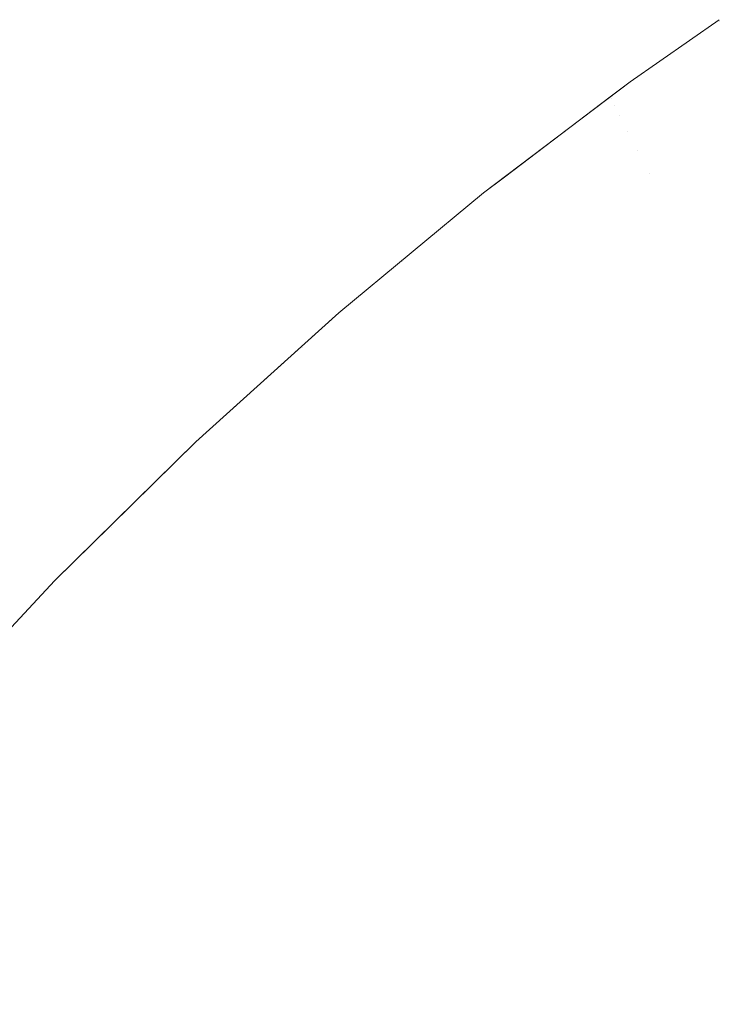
# Model space of a CAD drawing. Header units: centimetres. Extents: x -21.6 to 22.7, y 4.2 to 6.
# Tile 60 of 256: x -21.5581 to -21.5447, y 5.9682 to 5.987. Entities that reach past the tile are written whole.
import ezdxf

# ---------------------------------------------------------------- set-up
doc = ezdxf.new("R2010")
doc.units = ezdxf.units.CM
doc.header["$LTSCALE"] = 2.54
doc.layers.add('Lucido design-1', color=7, linetype='Continuous')

# ---------------------------------------------------------------- blocks, each defined once
blk = doc.blocks.new('Gruppo-3-1')
at = {"color": 7, "linetype": 'Continuous', "lineweight": 9}
for points, invisible_edges in [([(-21.546363, 5.985832, -2276.32217), (-21.546727, 5.98551, -2276.319046), (-21.544662, 5.98702, -2276.320608)], 11), ([(-21.546727, 5.98551, -2276.319046), (-21.544647, 5.986988, -2276.319046), (-21.544662, 5.98702, -2276.320608)], 11), ([(-21.544622, 5.986935, -2276.317485), (-21.544647, 5.986988, -2276.319046), (-21.546727, 5.98551, -2276.319046)], 11), ([(-21.544647, 5.986988, -2276.925294), (-21.546727, 5.98551, -2276.925294), (-21.546363, 5.985832, -2276.92217)], 11), ([(-21.544647, 5.986988, -2276.925294), (-21.544587, 5.986861, -2276.928414), (-21.546663, 5.985385, -2276.928414), (-21.546727, 5.98551, -2276.925294)], 15), ([(-21.546727, 5.98551, -2276.319046), (-21.546663, 5.985385, -2276.315926), (-21.544587, 5.986861, -2276.315926), (-21.544622, 5.986935, -2276.317485)], 15), ([(-21.544662, 5.98702, -2276.320608), (-21.544657, 5.987016, -2276.32217), (-21.546363, 5.985832, -2276.32217)], 9), ([(-21.544657, 5.987016, -2276.92217), (-21.546363, 5.985832, -2276.92217), (-21.546363, 5.985832, -2276.32217), (-21.544657, 5.987016, -2276.32217)], 10), ([(-21.546363, 5.985832, -2276.92217), (-21.544657, 5.987016, -2276.92217), (-21.544647, 5.986988, -2276.925294)], 10), ([(-21.544542, 5.986766, -2276.314369), (-21.544587, 5.986861, -2276.315926), (-21.546663, 5.985385, -2276.315926)], 11), ([(-21.546558, 5.985177, -2276.931524), (-21.546663, 5.985385, -2276.928414), (-21.544587, 5.986861, -2276.928414), (-21.544487, 5.98665, -2276.931524)], 15), ([(-21.546663, 5.985385, -2276.315926), (-21.546558, 5.985177, -2276.312816), (-21.544487, 5.98665, -2276.312816), (-21.544542, 5.986766, -2276.314369)], 15), ([(-21.544421, 5.986513, -2276.311265), (-21.544487, 5.98665, -2276.312816), (-21.546558, 5.985177, -2276.312816)], 11), ([(-21.544487, 5.98665, -2276.931524), (-21.544346, 5.986355, -2276.934621), (-21.546411, 5.984887, -2276.934621), (-21.546558, 5.985177, -2276.931524)], 15), ([(-21.546558, 5.985177, -2276.312816), (-21.546411, 5.984887, -2276.309719), (-21.544346, 5.986355, -2276.309719), (-21.544421, 5.986513, -2276.311265)], 15), ([(-21.544262, 5.986176, -2276.308177), (-21.544346, 5.986355, -2276.309719), (-21.546411, 5.984887, -2276.309719)], 11), ([(-21.546222, 5.984516, -2276.9377), (-21.546411, 5.984887, -2276.934621), (-21.544346, 5.986355, -2276.934621), (-21.544167, 5.985977, -2276.9377)], 15), ([(-21.546411, 5.984887, -2276.309719), (-21.546222, 5.984516, -2276.30664), (-21.544167, 5.985977, -2276.30664), (-21.544262, 5.986176, -2276.308177)], 15), ([(-21.546363, 5.985832, -2276.92217), (-21.549167, 5.983704, -2276.92217), (-21.549167, 5.983704, -2276.32217), (-21.54877, 5.984006, -2276.32217)], 10), ([(-21.548753, 5.983972, -2276.925294), (-21.549167, 5.983704, -2276.92217), (-21.546363, 5.985832, -2276.92217), (-21.546727, 5.98551, -2276.925294)], 13), ([(-21.54877, 5.984006, -2276.32217), (-21.546742, 5.985544, -2276.32217), (-21.546363, 5.985832, -2276.32217), (-21.546363, 5.985832, -2276.92217)], 12), ([(-21.546363, 5.985832, -2276.32217), (-21.546742, 5.985544, -2276.32217), (-21.546727, 5.98551, -2276.319046)], 10), ([(-21.544063, 5.985758, -2276.305108), (-21.544167, 5.985977, -2276.30664), (-21.546222, 5.984516, -2276.30664)], 11), ([(-21.544167, 5.985977, -2276.9377), (-21.543949, 5.985518, -2276.940757), (-21.545993, 5.984064, -2276.940757), (-21.546222, 5.984516, -2276.9377)], 15), ([(-21.546222, 5.984516, -2276.30664), (-21.545993, 5.984064, -2276.303583), (-21.543949, 5.985518, -2276.303583), (-21.544063, 5.985758, -2276.305108)], 15), ([(-21.548753, 5.983972, -2276.319046), (-21.546727, 5.98551, -2276.319046), (-21.546742, 5.985544, -2276.32217), (-21.54877, 5.984006, -2276.32217)], 11), ([(-21.548687, 5.983849, -2276.315926), (-21.546663, 5.985385, -2276.315926), (-21.546727, 5.98551, -2276.319046), (-21.548753, 5.983972, -2276.319046)], 15), ([(-21.546727, 5.98551, -2276.925294), (-21.546663, 5.985385, -2276.928414), (-21.548687, 5.983849, -2276.928414), (-21.548753, 5.983972, -2276.925294)], 15), ([(-21.543825, 5.985258, -2276.302065), (-21.543949, 5.985518, -2276.303583), (-21.545993, 5.984064, -2276.303583)], 11), ([(-21.545723, 5.983534, -2276.943786), (-21.545993, 5.984064, -2276.940757), (-21.543949, 5.985518, -2276.940757), (-21.543692, 5.984978, -2276.943786)], 15), ([(-21.548576, 5.983645, -2276.312816), (-21.546558, 5.985177, -2276.312816), (-21.546663, 5.985385, -2276.315926), (-21.548687, 5.983849, -2276.315926)], 15), ([(-21.548576, 5.983645, -2276.931524), (-21.548687, 5.983849, -2276.928414), (-21.546663, 5.985385, -2276.928414), (-21.546558, 5.985177, -2276.931524)], 15), ([(-21.545993, 5.984064, -2276.303583), (-21.545723, 5.983534, -2276.300554), (-21.543692, 5.984978, -2276.300554), (-21.543825, 5.985258, -2276.302065)], 15), ([(-21.548422, 5.983361, -2276.309719), (-21.546411, 5.984887, -2276.309719), (-21.546558, 5.985177, -2276.312816), (-21.548576, 5.983645, -2276.312816)], 15), ([(-21.546558, 5.985177, -2276.931524), (-21.546411, 5.984887, -2276.934621), (-21.548422, 5.983361, -2276.934621), (-21.548576, 5.983645, -2276.931524)], 15), ([(-21.548225, 5.982996, -2276.30664), (-21.546222, 5.984516, -2276.30664), (-21.546411, 5.984887, -2276.309719), (-21.548422, 5.983361, -2276.309719)], 15), ([(-21.548225, 5.982996, -2276.9377), (-21.548422, 5.983361, -2276.934621), (-21.546411, 5.984887, -2276.934621), (-21.546222, 5.984516, -2276.9377)], 15), ([(-21.543692, 5.984978, -2276.300554), (-21.545723, 5.983534, -2276.300554), (-21.545415, 5.982926, -2276.297555), (-21.543398, 5.984359, -2276.297555)], 15), ([(-21.543692, 5.984978, -2276.943786), (-21.543398, 5.984359, -2276.946785), (-21.545415, 5.982926, -2276.946785), (-21.545723, 5.983534, -2276.943786)], 15), ([(-21.547985, 5.982553, -2276.303583), (-21.545993, 5.984064, -2276.303583), (-21.546222, 5.984516, -2276.30664), (-21.548225, 5.982996, -2276.30664)], 15), ([(-21.546222, 5.984516, -2276.9377), (-21.545993, 5.984064, -2276.940757), (-21.547985, 5.982553, -2276.940757), (-21.548225, 5.982996, -2276.9377)], 15), ([(-21.543398, 5.984359, -2276.297555), (-21.545415, 5.982926, -2276.297555), (-21.545067, 5.982242, -2276.29459), (-21.543068, 5.983664, -2276.29459)], 15), ([(-21.545067, 5.982242, -2276.94975), (-21.545415, 5.982926, -2276.946785), (-21.543398, 5.984359, -2276.946785), (-21.543068, 5.983664, -2276.94975)], 15), ([(-21.548753, 5.983972, -2276.319046), (-21.550725, 5.982378, -2276.319046), (-21.550656, 5.982258, -2276.315926), (-21.548687, 5.983849, -2276.315926)], 15), ([(-21.550725, 5.982378, -2276.319046), (-21.548753, 5.983972, -2276.319046), (-21.549167, 5.983704, -2276.32217)], 11), ([(-21.549167, 5.983704, -2276.92217), (-21.548753, 5.983972, -2276.925294), (-21.550725, 5.982378, -2276.925294)], 11), ([(-21.548753, 5.983972, -2276.925294), (-21.548687, 5.983849, -2276.928414), (-21.550656, 5.982258, -2276.928414), (-21.550725, 5.982378, -2276.925294)], 15), ([(-21.548753, 5.983972, -2276.319046), (-21.54877, 5.984006, -2276.32217), (-21.549167, 5.983704, -2276.32217)], 9), ([(-21.547703, 5.982031, -2276.300554), (-21.545723, 5.983534, -2276.300554), (-21.545993, 5.984064, -2276.303583), (-21.547985, 5.982553, -2276.303583)], 15), ([(-21.547703, 5.982031, -2276.943786), (-21.547985, 5.982553, -2276.940757), (-21.545993, 5.984064, -2276.940757), (-21.545723, 5.983534, -2276.943786)], 15), ([(-21.548687, 5.983849, -2276.315926), (-21.550656, 5.982258, -2276.315926), (-21.55054, 5.982058, -2276.312816), (-21.548576, 5.983645, -2276.312816)], 15), ([(-21.55054, 5.982058, -2276.931524), (-21.550656, 5.982258, -2276.928414), (-21.548687, 5.983849, -2276.928414), (-21.548576, 5.983645, -2276.931524)], 15), ([(-21.549167, 5.983704, -2276.32217), (-21.551942, 5.981404, -2276.32217), (-21.550725, 5.982378, -2276.319046)], 10), ([(-21.551942, 5.981404, -2276.92217), (-21.551942, 5.981404, -2276.32217), (-21.549167, 5.983704, -2276.32217), (-21.549167, 5.983704, -2276.92217)], 5), ([(-21.550725, 5.982378, -2276.925294), (-21.551942, 5.981404, -2276.92217), (-21.549167, 5.983704, -2276.92217)], 9), ([(-21.548576, 5.983645, -2276.312816), (-21.55054, 5.982058, -2276.312816), (-21.55038, 5.981779, -2276.309719), (-21.548422, 5.983361, -2276.309719)], 15), ([(-21.548576, 5.983645, -2276.931524), (-21.548422, 5.983361, -2276.934621), (-21.55038, 5.981779, -2276.934621), (-21.55054, 5.982058, -2276.931524)], 15), ([(-21.543068, 5.983664, -2276.29459), (-21.545067, 5.982242, -2276.29459), (-21.544683, 5.981484, -2276.291665), (-21.542702, 5.982893, -2276.291665)], 15), ([(-21.543068, 5.983664, -2276.94975), (-21.542702, 5.982893, -2276.952675), (-21.544683, 5.981484, -2276.952675), (-21.545067, 5.982242, -2276.94975)], 15), ([(-21.548422, 5.983361, -2276.309719), (-21.55038, 5.981779, -2276.309719), (-21.550174, 5.981421, -2276.30664), (-21.548225, 5.982996, -2276.30664)], 15), ([(-21.550174, 5.981421, -2276.9377), (-21.55038, 5.981779, -2276.934621), (-21.548422, 5.983361, -2276.934621), (-21.548225, 5.982996, -2276.9377)], 15), ([(-21.54738, 5.981434, -2276.297555), (-21.545415, 5.982926, -2276.297555), (-21.545723, 5.983534, -2276.300554), (-21.547703, 5.982031, -2276.300554)], 15), ([(-21.545723, 5.983534, -2276.943786), (-21.545415, 5.982926, -2276.946785), (-21.54738, 5.981434, -2276.946785), (-21.547703, 5.982031, -2276.943786)], 15), ([(-21.548225, 5.982996, -2276.30664), (-21.550174, 5.981421, -2276.30664), (-21.549923, 5.980986, -2276.303583), (-21.547985, 5.982553, -2276.303583)], 15), ([(-21.548225, 5.982996, -2276.9377), (-21.547985, 5.982553, -2276.940757), (-21.549923, 5.980986, -2276.940757), (-21.550174, 5.981421, -2276.9377)], 15), ([(-21.547016, 5.980763, -2276.29459), (-21.545067, 5.982242, -2276.29459), (-21.545415, 5.982926, -2276.297555), (-21.54738, 5.981434, -2276.297555)], 15), ([(-21.547016, 5.980763, -2276.94975), (-21.54738, 5.981434, -2276.946785), (-21.545415, 5.982926, -2276.946785), (-21.545067, 5.982242, -2276.94975)], 15), ([(-21.542702, 5.982893, -2276.291665), (-21.544683, 5.981484, -2276.291665), (-21.544261, 5.980654, -2276.288781), (-21.542301, 5.982048, -2276.288781)], 15), ([(-21.544261, 5.980654, -2276.955559), (-21.544683, 5.981484, -2276.952675), (-21.542702, 5.982893, -2276.952675), (-21.542301, 5.982048, -2276.955559)], 15), ([(-21.547985, 5.982553, -2276.303583), (-21.549923, 5.980986, -2276.303583), (-21.549629, 5.980475, -2276.300554), (-21.547703, 5.982031, -2276.300554)], 15), ([(-21.549629, 5.980475, -2276.943786), (-21.549923, 5.980986, -2276.940757), (-21.547985, 5.982553, -2276.940757), (-21.547703, 5.982031, -2276.943786)], 15), ([(-21.552641, 5.980733, -2276.319046), (-21.550725, 5.982378, -2276.319046), (-21.551942, 5.981404, -2276.32217)], 11), ([(-21.552569, 5.980615, -2276.315926), (-21.550656, 5.982258, -2276.315926), (-21.550725, 5.982378, -2276.319046), (-21.552641, 5.980733, -2276.319046)], 15), ([(-21.552641, 5.980733, -2276.925294), (-21.551942, 5.981404, -2276.92217), (-21.550725, 5.982378, -2276.925294)], 11), ([(-21.550725, 5.982378, -2276.925294), (-21.550656, 5.982258, -2276.928414), (-21.552569, 5.980615, -2276.928414), (-21.552641, 5.980733, -2276.925294)], 15), ([(-21.552449, 5.980419, -2276.312816), (-21.55054, 5.982058, -2276.312816), (-21.550656, 5.982258, -2276.315926), (-21.552569, 5.980615, -2276.315926)], 15), ([(-21.552449, 5.980419, -2276.931524), (-21.552569, 5.980615, -2276.928414), (-21.550656, 5.982258, -2276.928414), (-21.55054, 5.982058, -2276.931524)], 15), ([(-21.546613, 5.980018, -2276.291665), (-21.544683, 5.981484, -2276.291665), (-21.545067, 5.982242, -2276.29459), (-21.547016, 5.980763, -2276.29459)], 15), ([(-21.545067, 5.982242, -2276.94975), (-21.544683, 5.981484, -2276.952675), (-21.546613, 5.980018, -2276.952675), (-21.547016, 5.980763, -2276.94975)], 15), ([(-21.552282, 5.980145, -2276.309719), (-21.55038, 5.981779, -2276.309719), (-21.55054, 5.982058, -2276.312816), (-21.552449, 5.980419, -2276.312816)], 15), ([(-21.55054, 5.982058, -2276.931524), (-21.55038, 5.981779, -2276.934621), (-21.552282, 5.980145, -2276.934621), (-21.552449, 5.980419, -2276.931524)], 15), ([(-21.547703, 5.982031, -2276.300554), (-21.549629, 5.980475, -2276.300554), (-21.549292, 5.979889, -2276.297555), (-21.54738, 5.981434, -2276.297555)], 15), ([(-21.547703, 5.982031, -2276.943786), (-21.54738, 5.981434, -2276.946785), (-21.549292, 5.979889, -2276.946785), (-21.549629, 5.980475, -2276.943786)], 15), ([(-21.552068, 5.979794, -2276.30664), (-21.550174, 5.981421, -2276.30664), (-21.55038, 5.981779, -2276.309719), (-21.552282, 5.980145, -2276.309719)], 15), ([(-21.552068, 5.979794, -2276.9377), (-21.552282, 5.980145, -2276.934621), (-21.55038, 5.981779, -2276.934621), (-21.550174, 5.981421, -2276.9377)], 15), ([(-21.546172, 5.979204, -2276.288781), (-21.544261, 5.980654, -2276.288781), (-21.544683, 5.981484, -2276.291665), (-21.546613, 5.980018, -2276.291665)], 15), ([(-21.546172, 5.979204, -2276.955559), (-21.546613, 5.980018, -2276.952675), (-21.544683, 5.981484, -2276.952675), (-21.544261, 5.980654, -2276.955559)], 15), ([(-21.551942, 5.981404, -2276.92217), (-21.554682, 5.97893, -2276.92217), (-21.554682, 5.97893, -2276.32217), (-21.552655, 5.980761, -2276.32217)], 10), ([(-21.554501, 5.979038, -2276.925294), (-21.554682, 5.97893, -2276.92217), (-21.551942, 5.981404, -2276.92217), (-21.552641, 5.980733, -2276.925294)], 13), ([(-21.551942, 5.981404, -2276.32217), (-21.552655, 5.980761, -2276.32217), (-21.552641, 5.980733, -2276.319046)], 10), ([(-21.552655, 5.980761, -2276.32217), (-21.551942, 5.981404, -2276.32217), (-21.551942, 5.981404, -2276.92217)], 10), ([(-21.551807, 5.979368, -2276.303583), (-21.549923, 5.980986, -2276.303583), (-21.550174, 5.981421, -2276.30664), (-21.552068, 5.979794, -2276.30664)], 15), ([(-21.550174, 5.981421, -2276.9377), (-21.549923, 5.980986, -2276.940757), (-21.551807, 5.979368, -2276.940757), (-21.552068, 5.979794, -2276.9377)], 15), ([(-21.54738, 5.981434, -2276.297555), (-21.549292, 5.979889, -2276.297555), (-21.548912, 5.97923, -2276.29459), (-21.547016, 5.980763, -2276.29459)], 15), ([(-21.548912, 5.97923, -2276.94975), (-21.549292, 5.979889, -2276.946785), (-21.54738, 5.981434, -2276.946785), (-21.547016, 5.980763, -2276.94975)], 15), ([(-21.551501, 5.978867, -2276.300554), (-21.549629, 5.980475, -2276.300554), (-21.549923, 5.980986, -2276.303583), (-21.551807, 5.979368, -2276.303583)], 15), ([(-21.551501, 5.978867, -2276.943786), (-21.551807, 5.979368, -2276.940757), (-21.549923, 5.980986, -2276.940757), (-21.549629, 5.980475, -2276.943786)], 15), ([(-21.552655, 5.980761, -2276.32217), (-21.554682, 5.97893, -2276.32217), (-21.554501, 5.979038, -2276.319046), (-21.552641, 5.980733, -2276.319046)], 14), ([(-21.552641, 5.980733, -2276.319046), (-21.554501, 5.979038, -2276.319046), (-21.554426, 5.978923, -2276.315926), (-21.552569, 5.980615, -2276.315926)], 15), ([(-21.552641, 5.980733, -2276.925294), (-21.552569, 5.980615, -2276.928414), (-21.554426, 5.978923, -2276.928414), (-21.554501, 5.979038, -2276.925294)], 15), ([(-21.547016, 5.980763, -2276.29459), (-21.548912, 5.97923, -2276.29459), (-21.548492, 5.9785, -2276.291665), (-21.546613, 5.980018, -2276.291665)], 15), ([(-21.547016, 5.980763, -2276.94975), (-21.546613, 5.980018, -2276.952675), (-21.548492, 5.9785, -2276.952675), (-21.548912, 5.97923, -2276.94975)], 15), ([(-21.552569, 5.980615, -2276.315926), (-21.554426, 5.978923, -2276.315926), (-21.554302, 5.978731, -2276.312816), (-21.552449, 5.980419, -2276.312816)], 15), ([(-21.554302, 5.978731, -2276.931524), (-21.554426, 5.978923, -2276.928414), (-21.552569, 5.980615, -2276.928414), (-21.552449, 5.980419, -2276.931524)], 15), ([(-21.545695, 5.978321, -2276.285944), (-21.543805, 5.979755, -2276.285944), (-21.544261, 5.980654, -2276.288781), (-21.546172, 5.979204, -2276.288781)], 15), ([(-21.544261, 5.980654, -2276.955559), (-21.543805, 5.979755, -2276.958396), (-21.545695, 5.978321, -2276.958396), (-21.546172, 5.979204, -2276.955559)], 15), ([(-21.552449, 5.980419, -2276.312816), (-21.554302, 5.978731, -2276.312816), (-21.554128, 5.978463, -2276.309719), (-21.552282, 5.980145, -2276.309719)], 15), ([(-21.552449, 5.980419, -2276.931524), (-21.552282, 5.980145, -2276.934621), (-21.554128, 5.978463, -2276.934621), (-21.554302, 5.978731, -2276.931524)], 15), ([(-21.55115, 5.978293, -2276.297555), (-21.549292, 5.979889, -2276.297555), (-21.549629, 5.980475, -2276.300554), (-21.551501, 5.978867, -2276.300554)], 15), ([(-21.549629, 5.980475, -2276.943786), (-21.549292, 5.979889, -2276.946785), (-21.55115, 5.978293, -2276.946785), (-21.551501, 5.978867, -2276.943786)], 15), ([(-21.552282, 5.980145, -2276.309719), (-21.554128, 5.978463, -2276.309719), (-21.553906, 5.97812, -2276.30664), (-21.552068, 5.979794, -2276.30664)], 15), ([(-21.553906, 5.97812, -2276.9377), (-21.554128, 5.978463, -2276.934621), (-21.552282, 5.980145, -2276.934621), (-21.552068, 5.979794, -2276.9377)], 15), ([(-21.546613, 5.980018, -2276.291665), (-21.548492, 5.9785, -2276.291665), (-21.548032, 5.977701, -2276.288781), (-21.546172, 5.979204, -2276.288781)], 15), ([(-21.548032, 5.977701, -2276.955559), (-21.548492, 5.9785, -2276.952675), (-21.546613, 5.980018, -2276.952675), (-21.546172, 5.979204, -2276.955559)], 15), ([(-21.552068, 5.979794, -2276.30664), (-21.553906, 5.97812, -2276.30664), (-21.553635, 5.977702, -2276.303583), (-21.551807, 5.979368, -2276.303583)], 15), ([(-21.552068, 5.979794, -2276.9377), (-21.551807, 5.979368, -2276.940757), (-21.553635, 5.977702, -2276.940757), (-21.553906, 5.97812, -2276.9377)], 15), ([(-21.550755, 5.977647, -2276.29459), (-21.548912, 5.97923, -2276.29459), (-21.549292, 5.979889, -2276.297555), (-21.55115, 5.978293, -2276.297555)], 15), ([(-21.550755, 5.977647, -2276.94975), (-21.55115, 5.978293, -2276.946785), (-21.549292, 5.979889, -2276.946785), (-21.548912, 5.97923, -2276.94975)], 15), ([(-21.545181, 5.977372, -2276.283155), (-21.543314, 5.978788, -2276.283155), (-21.543805, 5.979755, -2276.285944), (-21.545695, 5.978321, -2276.285944)], 15), ([(-21.545181, 5.977372, -2276.961185), (-21.545695, 5.978321, -2276.958396), (-21.543805, 5.979755, -2276.958396), (-21.543314, 5.978788, -2276.961185)], 15), ([(-21.551807, 5.979368, -2276.303583), (-21.553635, 5.977702, -2276.303583), (-21.553317, 5.977212, -2276.300554), (-21.551501, 5.978867, -2276.300554)], 15), ([(-21.553317, 5.977212, -2276.943786), (-21.553635, 5.977702, -2276.940757), (-21.551807, 5.979368, -2276.940757), (-21.551501, 5.978867, -2276.943786)], 15), ([(-21.550318, 5.976932, -2276.291665), (-21.548492, 5.9785, -2276.291665), (-21.548912, 5.97923, -2276.29459), (-21.550755, 5.977647, -2276.29459)], 15), ([(-21.548912, 5.97923, -2276.94975), (-21.548492, 5.9785, -2276.952675), (-21.550318, 5.976932, -2276.952675), (-21.550755, 5.977647, -2276.94975)], 15), ([(-21.546172, 5.979204, -2276.288781), (-21.548032, 5.977701, -2276.288781), (-21.547533, 5.976835, -2276.285944), (-21.545695, 5.978321, -2276.285944)], 15), ([(-21.546172, 5.979204, -2276.955559), (-21.545695, 5.978321, -2276.958396), (-21.547533, 5.976835, -2276.958396), (-21.548032, 5.977701, -2276.955559)], 15), ([(-21.556303, 5.977299, -2276.319046), (-21.554501, 5.979038, -2276.319046), (-21.554682, 5.97893, -2276.32217)], 11), ([(-21.556225, 5.977186, -2276.315926), (-21.554426, 5.978923, -2276.315926), (-21.554501, 5.979038, -2276.319046), (-21.556303, 5.977299, -2276.319046)], 15), ([(-21.554682, 5.97893, -2276.92217), (-21.554501, 5.979038, -2276.925294), (-21.556303, 5.977299, -2276.925294)], 11), ([(-21.554501, 5.979038, -2276.925294), (-21.554426, 5.978923, -2276.928414), (-21.556225, 5.977186, -2276.928414), (-21.556303, 5.977299, -2276.925294)], 15), ([(-21.556315, 5.977323, -2276.32217), (-21.554682, 5.97893, -2276.32217), (-21.554682, 5.97893, -2276.92217), (-21.557379, 5.976276, -2276.92217)], 10), ([(-21.556303, 5.977299, -2276.925294), (-21.557379, 5.976276, -2276.92217), (-21.554682, 5.97893, -2276.92217)], 9), ([(-21.554682, 5.97893, -2276.32217), (-21.556315, 5.977323, -2276.32217), (-21.556303, 5.977299, -2276.319046)], 10), ([(-21.556097, 5.976998, -2276.312816), (-21.554302, 5.978731, -2276.312816), (-21.554426, 5.978923, -2276.315926), (-21.556225, 5.977186, -2276.315926)], 15), ([(-21.556097, 5.976998, -2276.931524), (-21.556225, 5.977186, -2276.928414), (-21.554426, 5.978923, -2276.928414), (-21.554302, 5.978731, -2276.931524)], 15), ([(-21.551501, 5.978867, -2276.300554), (-21.553317, 5.977212, -2276.300554), (-21.552953, 5.97665, -2276.297555), (-21.55115, 5.978293, -2276.297555)], 15), ([(-21.551501, 5.978867, -2276.943786), (-21.55115, 5.978293, -2276.946785), (-21.552953, 5.97665, -2276.946785), (-21.553317, 5.977212, -2276.943786)], 15), ([(-21.555917, 5.976736, -2276.309719), (-21.554128, 5.978463, -2276.309719), (-21.554302, 5.978731, -2276.312816), (-21.556097, 5.976998, -2276.312816)], 15), ([(-21.554302, 5.978731, -2276.931524), (-21.554128, 5.978463, -2276.934621), (-21.555917, 5.976736, -2276.934621), (-21.556097, 5.976998, -2276.931524)], 15), ([(-21.544633, 5.976359, -2276.280418), (-21.542791, 5.977757, -2276.280418), (-21.543314, 5.978788, -2276.283155), (-21.545181, 5.977372, -2276.283155)], 15), ([(-21.543314, 5.978788, -2276.961185), (-21.542791, 5.977757, -2276.963922), (-21.544633, 5.976359, -2276.963922), (-21.545181, 5.977372, -2276.961185)], 15), ([(-21.555687, 5.976401, -2276.30664), (-21.553906, 5.97812, -2276.30664), (-21.554128, 5.978463, -2276.309719), (-21.555917, 5.976736, -2276.309719)], 15), ([(-21.555687, 5.976401, -2276.9377), (-21.555917, 5.976736, -2276.934621), (-21.554128, 5.978463, -2276.934621), (-21.553906, 5.97812, -2276.9377)], 15), ([(-21.549839, 5.976149, -2276.288781), (-21.548032, 5.977701, -2276.288781), (-21.548492, 5.9785, -2276.291665), (-21.550318, 5.976932, -2276.291665)], 15), ([(-21.549839, 5.976149, -2276.955559), (-21.550318, 5.976932, -2276.952675), (-21.548492, 5.9785, -2276.952675), (-21.548032, 5.977701, -2276.955559)], 15), ([(-21.55115, 5.978293, -2276.297555), (-21.552953, 5.97665, -2276.297555), (-21.552544, 5.976018, -2276.29459), (-21.550755, 5.977647, -2276.29459)], 15), ([(-21.552544, 5.976018, -2276.94975), (-21.552953, 5.97665, -2276.946785), (-21.55115, 5.978293, -2276.946785), (-21.550755, 5.977647, -2276.94975)], 15), ([(-21.545695, 5.978321, -2276.285944), (-21.547533, 5.976835, -2276.285944), (-21.546997, 5.975904, -2276.283155), (-21.545181, 5.977372, -2276.283155)], 15), ([(-21.546997, 5.975904, -2276.961185), (-21.547533, 5.976835, -2276.958396), (-21.545695, 5.978321, -2276.958396), (-21.545181, 5.977372, -2276.961185)], 15), ([(-21.555407, 5.975992, -2276.303583), (-21.553635, 5.977702, -2276.303583), (-21.553906, 5.97812, -2276.30664), (-21.555687, 5.976401, -2276.30664)], 15), ([(-21.553906, 5.97812, -2276.9377), (-21.553635, 5.977702, -2276.940757), (-21.555407, 5.975992, -2276.940757), (-21.555687, 5.976401, -2276.9377)], 15), ([(-21.555078, 5.975513, -2276.300554), (-21.553317, 5.977212, -2276.300554), (-21.553635, 5.977702, -2276.303583), (-21.555407, 5.975992, -2276.303583)], 15), ([(-21.555078, 5.975513, -2276.943786), (-21.555407, 5.975992, -2276.940757), (-21.553635, 5.977702, -2276.940757), (-21.553317, 5.977212, -2276.943786)], 15), ([(-21.54932, 5.9753, -2276.285944), (-21.547533, 5.976835, -2276.285944), (-21.548032, 5.977701, -2276.288781), (-21.549839, 5.976149, -2276.288781)], 15), ([(-21.548032, 5.977701, -2276.955559), (-21.547533, 5.976835, -2276.958396), (-21.54932, 5.9753, -2276.958396), (-21.549839, 5.976149, -2276.955559)], 15), ([(-21.550755, 5.977647, -2276.29459), (-21.552544, 5.976018, -2276.29459), (-21.55209, 5.975318, -2276.291665), (-21.550318, 5.976932, -2276.291665)], 15), ([(-21.550755, 5.977647, -2276.94975), (-21.550318, 5.976932, -2276.952675), (-21.55209, 5.975318, -2276.952675), (-21.552544, 5.976018, -2276.94975)], 15), ([(-21.556303, 5.977299, -2276.319046), (-21.556315, 5.977323, -2276.32217), (-21.557379, 5.976276, -2276.32217)], 9), ([(-21.557379, 5.976276, -2276.92217), (-21.557379, 5.976276, -2276.32217), (-21.556315, 5.977323, -2276.32217)], 9), ([(-21.545181, 5.977372, -2276.283155), (-21.546997, 5.975904, -2276.283155), (-21.546426, 5.97491, -2276.280418), (-21.544633, 5.976359, -2276.280418)], 15), ([(-21.545181, 5.977372, -2276.961185), (-21.544633, 5.976359, -2276.963922), (-21.546426, 5.97491, -2276.963922), (-21.546997, 5.975904, -2276.961185)], 15), ([(-21.556303, 5.977299, -2276.319046), (-21.558047, 5.975518, -2276.319046), (-21.557967, 5.975407, -2276.315926), (-21.556225, 5.977186, -2276.315926)], 15), ([(-21.557379, 5.976276, -2276.32217), (-21.558047, 5.975518, -2276.319046), (-21.556303, 5.977299, -2276.319046)], 11), ([(-21.558047, 5.975518, -2276.925294), (-21.557379, 5.976276, -2276.92217), (-21.556303, 5.977299, -2276.925294)], 11), ([(-21.556303, 5.977299, -2276.925294), (-21.556225, 5.977186, -2276.928414), (-21.557967, 5.975407, -2276.928414), (-21.558047, 5.975518, -2276.925294)], 15), ([(-21.556225, 5.977186, -2276.315926), (-21.557967, 5.975407, -2276.315926), (-21.557834, 5.975224, -2276.312816), (-21.556097, 5.976998, -2276.312816)], 15), ([(-21.557834, 5.975224, -2276.931524), (-21.557967, 5.975407, -2276.928414), (-21.556225, 5.977186, -2276.928414), (-21.556097, 5.976998, -2276.931524)], 15), ([(-21.554701, 5.974963, -2276.297555), (-21.552953, 5.97665, -2276.297555), (-21.553317, 5.977212, -2276.300554), (-21.555078, 5.975513, -2276.300554)], 15), ([(-21.553317, 5.977212, -2276.943786), (-21.552953, 5.97665, -2276.946785), (-21.554701, 5.974963, -2276.946785), (-21.555078, 5.975513, -2276.943786)], 15), ([(-21.556097, 5.976998, -2276.312816), (-21.557834, 5.975224, -2276.312816), (-21.557648, 5.974968, -2276.309719), (-21.555917, 5.976736, -2276.309719)], 15), ([(-21.556097, 5.976998, -2276.931524), (-21.555917, 5.976736, -2276.934621), (-21.557648, 5.974968, -2276.934621), (-21.557834, 5.975224, -2276.931524)], 15), ([(-21.550318, 5.976932, -2276.291665), (-21.55209, 5.975318, -2276.291665), (-21.551593, 5.974551, -2276.288781), (-21.549839, 5.976149, -2276.288781)], 15), ([(-21.551593, 5.974551, -2276.955559), (-21.55209, 5.975318, -2276.952675), (-21.550318, 5.976932, -2276.952675), (-21.549839, 5.976149, -2276.955559)], 15), ([(-21.548763, 5.974388, -2276.283155), (-21.546997, 5.975904, -2276.283155), (-21.547533, 5.976835, -2276.285944), (-21.54932, 5.9753, -2276.285944)], 15), ([(-21.548763, 5.974388, -2276.961185), (-21.54932, 5.9753, -2276.958396), (-21.547533, 5.976835, -2276.958396), (-21.546997, 5.975904, -2276.961185)], 15), ([(-21.555917, 5.976736, -2276.309719), (-21.557648, 5.974968, -2276.309719), (-21.55741, 5.97464, -2276.30664), (-21.555687, 5.976401, -2276.30664)], 15), ([(-21.55741, 5.97464, -2276.9377), (-21.557648, 5.974968, -2276.934621), (-21.555917, 5.976736, -2276.934621), (-21.555687, 5.976401, -2276.9377)], 15), ([(-21.554277, 5.974345, -2276.29459), (-21.552544, 5.976018, -2276.29459), (-21.552953, 5.97665, -2276.297555), (-21.554701, 5.974963, -2276.297555)], 15), ([(-21.554277, 5.974345, -2276.94975), (-21.554701, 5.974963, -2276.946785), (-21.552953, 5.97665, -2276.946785), (-21.552544, 5.976018, -2276.94975)], 15), ([(-21.555687, 5.976401, -2276.30664), (-21.55741, 5.97464, -2276.30664), (-21.557121, 5.974242, -2276.303583), (-21.555407, 5.975992, -2276.303583)], 15), ([(-21.555687, 5.976401, -2276.9377), (-21.555407, 5.975992, -2276.940757), (-21.557121, 5.974242, -2276.940757), (-21.55741, 5.97464, -2276.9377)], 15), ([(-21.559754, 5.973729, -2276.32217), (-21.557379, 5.976276, -2276.32217), (-21.557379, 5.976276, -2276.92217), (-21.560025, 5.973439, -2276.92217)], 10), ([(-21.559732, 5.973699, -2276.925294), (-21.560025, 5.973439, -2276.92217), (-21.557379, 5.976276, -2276.92217), (-21.558047, 5.975518, -2276.925294)], 13), ([(-21.559732, 5.973699, -2276.319046), (-21.558047, 5.975518, -2276.319046), (-21.557379, 5.976276, -2276.32217), (-21.559754, 5.973729, -2276.32217)], 11), ([(-21.544633, 5.976359, -2276.280418), (-21.546426, 5.97491, -2276.280418), (-21.545819, 5.973857, -2276.277736), (-21.544052, 5.975286, -2276.277736)], 15), ([(-21.545819, 5.973857, -2276.966604), (-21.546426, 5.97491, -2276.963922), (-21.544633, 5.976359, -2276.963922), (-21.544052, 5.975286, -2276.966604)], 15), ([(-21.553807, 5.97366, -2276.291665), (-21.55209, 5.975318, -2276.291665), (-21.552544, 5.976018, -2276.29459), (-21.554277, 5.974345, -2276.29459)], 15), ([(-21.552544, 5.976018, -2276.94975), (-21.55209, 5.975318, -2276.952675), (-21.553807, 5.97366, -2276.952675), (-21.554277, 5.974345, -2276.94975)], 15), ([(-21.549839, 5.976149, -2276.288781), (-21.551593, 5.974551, -2276.288781), (-21.551054, 5.97372, -2276.285944), (-21.54932, 5.9753, -2276.285944)], 15), ([(-21.549839, 5.976149, -2276.955559), (-21.54932, 5.9753, -2276.958396), (-21.551054, 5.97372, -2276.958396), (-21.551593, 5.974551, -2276.955559)], 15), ([(-21.555407, 5.975992, -2276.303583), (-21.557121, 5.974242, -2276.303583), (-21.556781, 5.973773, -2276.300554), (-21.555078, 5.975513, -2276.300554)], 15), ([(-21.556781, 5.973773, -2276.943786), (-21.557121, 5.974242, -2276.940757), (-21.555407, 5.975992, -2276.940757), (-21.555078, 5.975513, -2276.943786)], 15), ([(-21.548168, 5.973414, -2276.280418), (-21.546426, 5.97491, -2276.280418), (-21.546997, 5.975904, -2276.283155), (-21.548763, 5.974388, -2276.283155)], 15), ([(-21.546997, 5.975904, -2276.961185), (-21.546426, 5.97491, -2276.963922), (-21.548168, 5.973414, -2276.963922), (-21.548763, 5.974388, -2276.961185)], 15), ([(-21.55965, 5.973591, -2276.315926), (-21.557967, 5.975407, -2276.315926), (-21.558047, 5.975518, -2276.319046), (-21.559732, 5.973699, -2276.319046)], 15), ([(-21.558047, 5.975518, -2276.925294), (-21.557967, 5.975407, -2276.928414), (-21.55965, 5.973591, -2276.928414), (-21.559732, 5.973699, -2276.925294)], 15), ([(-21.555078, 5.975513, -2276.300554), (-21.556781, 5.973773, -2276.300554), (-21.556392, 5.973236, -2276.297555), (-21.554701, 5.974963, -2276.297555)], 15), ([(-21.555078, 5.975513, -2276.943786), (-21.554701, 5.974963, -2276.946785), (-21.556392, 5.973236, -2276.946785), (-21.556781, 5.973773, -2276.943786)], 15), ([(-21.559513, 5.973412, -2276.312816), (-21.557834, 5.975224, -2276.312816), (-21.557967, 5.975407, -2276.315926), (-21.55965, 5.973591, -2276.315926)], 15), ([(-21.559513, 5.973412, -2276.931524), (-21.55965, 5.973591, -2276.928414), (-21.557967, 5.975407, -2276.928414), (-21.557834, 5.975224, -2276.931524)], 15), ([(-21.553293, 5.97291, -2276.288781), (-21.551593, 5.974551, -2276.288781), (-21.55209, 5.975318, -2276.291665), (-21.553807, 5.97366, -2276.291665)], 15), ([(-21.553293, 5.97291, -2276.955559), (-21.553807, 5.97366, -2276.952675), (-21.55209, 5.975318, -2276.952675), (-21.551593, 5.974551, -2276.955559)], 15), ([(-21.54932, 5.9753, -2276.285944), (-21.551054, 5.97372, -2276.285944), (-21.550476, 5.972827, -2276.283155), (-21.548763, 5.974388, -2276.283155)], 15), ([(-21.550476, 5.972827, -2276.961185), (-21.551054, 5.97372, -2276.958396), (-21.54932, 5.9753, -2276.958396), (-21.548763, 5.974388, -2276.961185)], 15), ([(-21.544052, 5.975286, -2276.277736), (-21.545819, 5.973857, -2276.277736), (-21.54518, 5.972747, -2276.275111), (-21.54344, 5.974154, -2276.275111)], 15), ([(-21.544052, 5.975286, -2276.966604), (-21.54344, 5.974154, -2276.969229), (-21.54518, 5.972747, -2276.969229), (-21.545819, 5.973857, -2276.966604)], 15), ([(-21.559321, 5.973162, -2276.309719), (-21.557648, 5.974968, -2276.309719), (-21.557834, 5.975224, -2276.312816), (-21.559513, 5.973412, -2276.312816)], 15), ([(-21.557834, 5.975224, -2276.931524), (-21.557648, 5.974968, -2276.934621), (-21.559321, 5.973162, -2276.934621), (-21.559513, 5.973412, -2276.931524)], 15), ([(-21.559076, 5.972843, -2276.30664), (-21.55741, 5.97464, -2276.30664), (-21.557648, 5.974968, -2276.309719), (-21.559321, 5.973162, -2276.309719)], 15), ([(-21.559076, 5.972843, -2276.9377), (-21.559321, 5.973162, -2276.934621), (-21.557648, 5.974968, -2276.934621), (-21.55741, 5.97464, -2276.9377)], 15), ([(-21.554701, 5.974963, -2276.297555), (-21.556392, 5.973236, -2276.297555), (-21.555954, 5.972632, -2276.29459), (-21.554277, 5.974345, -2276.29459)], 15), ([(-21.555954, 5.972632, -2276.94975), (-21.556392, 5.973236, -2276.946785), (-21.554701, 5.974963, -2276.946785), (-21.554277, 5.974345, -2276.94975)], 15), ([(-21.547537, 5.972382, -2276.277736), (-21.545819, 5.973857, -2276.277736), (-21.546426, 5.97491, -2276.280418), (-21.548168, 5.973414, -2276.280418)], 15), ([(-21.547537, 5.972382, -2276.966604), (-21.548168, 5.973414, -2276.963922), (-21.546426, 5.97491, -2276.963922), (-21.545819, 5.973857, -2276.966604)], 15), ([(-21.558778, 5.972453, -2276.303583), (-21.557121, 5.974242, -2276.303583), (-21.55741, 5.97464, -2276.30664), (-21.559076, 5.972843, -2276.30664)], 15), ([(-21.55741, 5.97464, -2276.9377), (-21.557121, 5.974242, -2276.940757), (-21.558778, 5.972453, -2276.940757), (-21.559076, 5.972843, -2276.9377)], 15), ([(-21.552735, 5.972098, -2276.285944), (-21.551054, 5.97372, -2276.285944), (-21.551593, 5.974551, -2276.288781), (-21.553293, 5.97291, -2276.288781)], 15), ([(-21.551593, 5.974551, -2276.955559), (-21.551054, 5.97372, -2276.958396), (-21.552735, 5.972098, -2276.958396), (-21.553293, 5.97291, -2276.955559)], 15), ([(-21.554277, 5.974345, -2276.29459), (-21.555954, 5.972632, -2276.29459), (-21.555469, 5.971963, -2276.291665), (-21.553807, 5.97366, -2276.291665)], 15), ([(-21.554277, 5.974345, -2276.94975), (-21.553807, 5.97366, -2276.952675), (-21.555469, 5.971963, -2276.952675), (-21.555954, 5.972632, -2276.94975)], 15), ([(-21.548763, 5.974388, -2276.283155), (-21.550476, 5.972827, -2276.283155), (-21.549858, 5.971874, -2276.280418), (-21.548168, 5.973414, -2276.280418)], 15), ([(-21.548763, 5.974388, -2276.961185), (-21.548168, 5.973414, -2276.963922), (-21.549858, 5.971874, -2276.963922), (-21.550476, 5.972827, -2276.961185)], 15), ([(-21.558428, 5.971996, -2276.300554), (-21.556781, 5.973773, -2276.300554), (-21.557121, 5.974242, -2276.303583), (-21.558778, 5.972453, -2276.303583)], 15), ([(-21.558428, 5.971996, -2276.943786), (-21.558778, 5.972453, -2276.940757), (-21.557121, 5.974242, -2276.940757), (-21.556781, 5.973773, -2276.943786)], 15), ([(-21.54344, 5.974154, -2276.275111), (-21.54518, 5.972747, -2276.275111), (-21.54451, 5.971583, -2276.272546), (-21.542797, 5.972967, -2276.272546)], 15), ([(-21.54451, 5.971583, -2276.971794), (-21.54518, 5.972747, -2276.969229), (-21.54344, 5.974154, -2276.969229), (-21.542797, 5.972967, -2276.971794)], 15), ([(-21.558026, 5.971472, -2276.297555), (-21.556392, 5.973236, -2276.297555), (-21.556781, 5.973773, -2276.300554), (-21.558428, 5.971996, -2276.300554)], 15), ([(-21.556781, 5.973773, -2276.943786), (-21.556392, 5.973236, -2276.946785), (-21.558026, 5.971472, -2276.946785), (-21.558428, 5.971996, -2276.943786)], 15), ([(-21.546872, 5.971294, -2276.275111), (-21.54518, 5.972747, -2276.275111), (-21.545819, 5.973857, -2276.277736), (-21.547537, 5.972382, -2276.277736)], 15), ([(-21.545819, 5.973857, -2276.966604), (-21.54518, 5.972747, -2276.969229), (-21.546872, 5.971294, -2276.969229), (-21.547537, 5.972382, -2276.966604)], 15), ([(-21.553807, 5.97366, -2276.291665), (-21.555469, 5.971963, -2276.291665), (-21.554937, 5.971231, -2276.288781), (-21.553293, 5.97291, -2276.288781)], 15), ([(-21.554937, 5.971231, -2276.955559), (-21.555469, 5.971963, -2276.952675), (-21.553807, 5.97366, -2276.952675), (-21.553293, 5.97291, -2276.955559)], 15), ([(-21.552136, 5.971224, -2276.283155), (-21.550476, 5.972827, -2276.283155), (-21.551054, 5.97372, -2276.285944), (-21.552735, 5.972098, -2276.285944)], 15), ([(-21.552136, 5.971224, -2276.961185), (-21.552735, 5.972098, -2276.958396), (-21.551054, 5.97372, -2276.958396), (-21.550476, 5.972827, -2276.961185)], 15), ([(-21.548168, 5.973414, -2276.280418), (-21.549858, 5.971874, -2276.280418), (-21.549204, 5.970863, -2276.277736), (-21.547537, 5.972382, -2276.277736)], 15), ([(-21.549204, 5.970863, -2276.966604), (-21.549858, 5.971874, -2276.963922), (-21.548168, 5.973414, -2276.963922), (-21.547537, 5.972382, -2276.966604)], 15), ([(-21.557575, 5.970883, -2276.29459), (-21.555954, 5.972632, -2276.29459), (-21.556392, 5.973236, -2276.297555), (-21.558026, 5.971472, -2276.297555)], 15), ([(-21.557575, 5.970883, -2276.94975), (-21.558026, 5.971472, -2276.946785), (-21.556392, 5.973236, -2276.946785), (-21.555954, 5.972632, -2276.94975)], 15), ([(-21.553293, 5.97291, -2276.288781), (-21.554937, 5.971231, -2276.288781), (-21.554361, 5.970437, -2276.285944), (-21.552735, 5.972098, -2276.285944)], 15), ([(-21.553293, 5.97291, -2276.955559), (-21.552735, 5.972098, -2276.958396), (-21.554361, 5.970437, -2276.958396), (-21.554937, 5.971231, -2276.955559)], 15), ([(-21.551497, 5.970292, -2276.280418), (-21.549858, 5.971874, -2276.280418), (-21.550476, 5.972827, -2276.283155), (-21.552136, 5.971224, -2276.283155)], 15), ([(-21.550476, 5.972827, -2276.961185), (-21.549858, 5.971874, -2276.963922), (-21.551497, 5.970292, -2276.963922), (-21.552136, 5.971224, -2276.961185)], 15), ([(-21.557075, 5.97023, -2276.291665), (-21.555469, 5.971963, -2276.291665), (-21.555954, 5.972632, -2276.29459), (-21.557575, 5.970883, -2276.29459)], 15), ([(-21.555954, 5.972632, -2276.94975), (-21.555469, 5.971963, -2276.952675), (-21.557075, 5.97023, -2276.952675), (-21.557575, 5.970883, -2276.94975)], 15), ([(-21.546174, 5.970153, -2276.272546), (-21.54451, 5.971583, -2276.272546), (-21.54518, 5.972747, -2276.275111), (-21.546872, 5.971294, -2276.275111)], 15), ([(-21.546174, 5.970153, -2276.971794), (-21.546872, 5.971294, -2276.969229), (-21.54518, 5.972747, -2276.969229), (-21.54451, 5.971583, -2276.971794)], 15), ([(-21.547537, 5.972382, -2276.277736), (-21.549204, 5.970863, -2276.277736), (-21.548514, 5.969798, -2276.275111), (-21.546872, 5.971294, -2276.275111)], 15), ([(-21.547537, 5.972382, -2276.966604), (-21.546872, 5.971294, -2276.969229), (-21.548514, 5.969798, -2276.969229), (-21.549204, 5.970863, -2276.966604)], 15), ([(-21.552735, 5.972098, -2276.285944), (-21.554361, 5.970437, -2276.285944), (-21.553742, 5.969584, -2276.283155), (-21.552136, 5.971224, -2276.283155)], 15), ([(-21.553742, 5.969584, -2276.961185), (-21.554361, 5.970437, -2276.958396), (-21.552735, 5.972098, -2276.958396), (-21.552136, 5.971224, -2276.961185)], 15), ([(-21.558428, 5.971996, -2276.300554), (-21.560017, 5.970186, -2276.300554), (-21.559604, 5.969675, -2276.297555), (-21.558026, 5.971472, -2276.297555)], 15), ([(-21.558428, 5.971996, -2276.943786), (-21.558026, 5.971472, -2276.946785), (-21.559604, 5.969675, -2276.946785), (-21.560017, 5.970186, -2276.943786)], 15), ([(-21.556527, 5.969515, -2276.288781), (-21.554937, 5.971231, -2276.288781), (-21.555469, 5.971963, -2276.291665), (-21.557075, 5.97023, -2276.291665)], 15), ([(-21.556527, 5.969515, -2276.955559), (-21.557075, 5.97023, -2276.952675), (-21.555469, 5.971963, -2276.952675), (-21.554937, 5.971231, -2276.955559)], 15), ([(-21.550819, 5.969304, -2276.277736), (-21.549204, 5.970863, -2276.277736), (-21.549858, 5.971874, -2276.280418), (-21.551497, 5.970292, -2276.280418)], 15), ([(-21.550819, 5.969304, -2276.966604), (-21.551497, 5.970292, -2276.963922), (-21.549858, 5.971874, -2276.963922), (-21.549204, 5.970863, -2276.966604)], 15), ([(-21.558026, 5.971472, -2276.297555), (-21.559604, 5.969675, -2276.297555), (-21.559139, 5.969101, -2276.29459), (-21.557575, 5.970883, -2276.29459)], 15), ([(-21.559139, 5.969101, -2276.94975), (-21.559604, 5.969675, -2276.946785), (-21.558026, 5.971472, -2276.946785), (-21.557575, 5.970883, -2276.94975)], 15), ([(-21.545446, 5.968961, -2276.270043), (-21.54381, 5.970366, -2276.270043), (-21.54451, 5.971583, -2276.272546), (-21.546174, 5.970153, -2276.272546)], 15), ([(-21.54451, 5.971583, -2276.971794), (-21.54381, 5.970366, -2276.974297), (-21.545446, 5.968961, -2276.974297), (-21.546174, 5.970153, -2276.971794)], 15), ([(-21.546872, 5.971294, -2276.275111), (-21.548514, 5.969798, -2276.275111), (-21.54779, 5.968681, -2276.272546), (-21.546174, 5.970153, -2276.272546)], 15), ([(-21.54779, 5.968681, -2276.971794), (-21.548514, 5.969798, -2276.969229), (-21.546872, 5.971294, -2276.969229), (-21.546174, 5.970153, -2276.971794)], 15), ([(-21.555933, 5.968741, -2276.285944), (-21.554361, 5.970437, -2276.285944), (-21.554937, 5.971231, -2276.288781), (-21.556527, 5.969515, -2276.288781)], 15), ([(-21.554937, 5.971231, -2276.955559), (-21.554361, 5.970437, -2276.958396), (-21.555933, 5.968741, -2276.958396), (-21.556527, 5.969515, -2276.955559)], 15), ([(-21.552136, 5.971224, -2276.283155), (-21.553742, 5.969584, -2276.283155), (-21.553082, 5.968673, -2276.280418), (-21.551497, 5.970292, -2276.280418)], 15), ([(-21.552136, 5.971224, -2276.961185), (-21.551497, 5.970292, -2276.963922), (-21.553082, 5.968673, -2276.963922), (-21.553742, 5.969584, -2276.961185)], 15), ([(-21.557575, 5.970883, -2276.29459), (-21.559139, 5.969101, -2276.29459), (-21.558624, 5.968464, -2276.291665), (-21.557075, 5.97023, -2276.291665)], 15), ([(-21.557575, 5.970883, -2276.94975), (-21.557075, 5.97023, -2276.952675), (-21.558624, 5.968464, -2276.952675), (-21.559139, 5.969101, -2276.94975)], 15), ([(-21.550104, 5.968263, -2276.275111), (-21.548514, 5.969798, -2276.275111), (-21.549204, 5.970863, -2276.277736), (-21.550819, 5.969304, -2276.277736)], 15), ([(-21.549204, 5.970863, -2276.966604), (-21.548514, 5.969798, -2276.969229), (-21.550104, 5.968263, -2276.969229), (-21.550819, 5.969304, -2276.966604)], 15), ([(-21.555295, 5.967908, -2276.283155), (-21.553742, 5.969584, -2276.283155), (-21.554361, 5.970437, -2276.285944), (-21.555933, 5.968741, -2276.285944)], 15), ([(-21.555295, 5.967908, -2276.961185), (-21.555933, 5.968741, -2276.958396), (-21.554361, 5.970437, -2276.958396), (-21.553742, 5.969584, -2276.961185)], 15), ([(-21.544688, 5.967722, -2276.267604), (-21.543082, 5.969102, -2276.267604), (-21.54381, 5.970366, -2276.270043), (-21.545446, 5.968961, -2276.270043)], 15), ([(-21.544688, 5.967722, -2276.976736), (-21.545446, 5.968961, -2276.974297), (-21.54381, 5.970366, -2276.974297), (-21.543082, 5.969102, -2276.976736)], 15), ([(-21.557075, 5.97023, -2276.291665), (-21.558624, 5.968464, -2276.291665), (-21.558061, 5.967767, -2276.288781), (-21.556527, 5.969515, -2276.288781)], 15), ([(-21.558061, 5.967767, -2276.955559), (-21.558624, 5.968464, -2276.952675), (-21.557075, 5.97023, -2276.952675), (-21.556527, 5.969515, -2276.955559)], 15), ([(-21.551497, 5.970292, -2276.280418), (-21.553082, 5.968673, -2276.280418), (-21.552382, 5.967708, -2276.277736), (-21.550819, 5.969304, -2276.277736)], 15), ([(-21.552382, 5.967708, -2276.966604), (-21.553082, 5.968673, -2276.963922), (-21.551497, 5.970292, -2276.963922), (-21.550819, 5.969304, -2276.966604)], 15), ([(-21.546174, 5.970153, -2276.272546), (-21.54779, 5.968681, -2276.272546), (-21.547034, 5.967515, -2276.270043), (-21.545446, 5.968961, -2276.270043)], 15), ([(-21.546174, 5.970153, -2276.971794), (-21.545446, 5.968961, -2276.974297), (-21.547034, 5.967515, -2276.974297), (-21.54779, 5.968681, -2276.971794)], 15), ([(-21.549355, 5.96717, -2276.272546), (-21.54779, 5.968681, -2276.272546), (-21.548514, 5.969798, -2276.275111), (-21.550104, 5.968263, -2276.275111)], 15), ([(-21.549355, 5.96717, -2276.971794), (-21.550104, 5.968263, -2276.969229), (-21.548514, 5.969798, -2276.969229), (-21.54779, 5.968681, -2276.971794)], 15), ([(-21.554614, 5.96702, -2276.280418), (-21.553082, 5.968673, -2276.280418), (-21.553742, 5.969584, -2276.283155), (-21.555295, 5.967908, -2276.283155)], 15), ([(-21.553742, 5.969584, -2276.961185), (-21.553082, 5.968673, -2276.963922), (-21.554614, 5.96702, -2276.963922), (-21.555295, 5.967908, -2276.961185)], 15), ([(-21.556527, 5.969515, -2276.288781), (-21.558061, 5.967767, -2276.288781), (-21.55745, 5.967012, -2276.285944), (-21.555933, 5.968741, -2276.285944)], 15), ([(-21.556527, 5.969515, -2276.955559), (-21.555933, 5.968741, -2276.958396), (-21.55745, 5.967012, -2276.958396), (-21.558061, 5.967767, -2276.955559)], 15), ([(-21.550819, 5.969304, -2276.277736), (-21.552382, 5.967708, -2276.277736), (-21.551644, 5.966691, -2276.275111), (-21.550104, 5.968263, -2276.275111)], 15), ([(-21.550819, 5.969304, -2276.966604), (-21.550104, 5.968263, -2276.969229), (-21.551644, 5.966691, -2276.969229), (-21.552382, 5.967708, -2276.966604)], 15), ([(-21.543903, 5.966437, -2276.26523), (-21.542327, 5.967791, -2276.26523), (-21.543082, 5.969102, -2276.267604), (-21.544688, 5.967722, -2276.267604)], 15), ([(-21.543082, 5.969102, -2276.976736), (-21.542327, 5.967791, -2276.979109), (-21.543903, 5.966437, -2276.979109), (-21.544688, 5.967722, -2276.976736)], 15), ([(-21.545446, 5.968961, -2276.270043), (-21.547034, 5.967515, -2276.270043), (-21.546247, 5.966301, -2276.267604), (-21.544688, 5.967722, -2276.267604)], 15), ([(-21.546247, 5.966301, -2276.976736), (-21.547034, 5.967515, -2276.974297), (-21.545446, 5.968961, -2276.974297), (-21.544688, 5.967722, -2276.976736)], 15), ([(-21.555933, 5.968741, -2276.285944), (-21.55745, 5.967012, -2276.285944), (-21.556793, 5.9662, -2276.283155), (-21.555295, 5.967908, -2276.283155)], 15), ([(-21.556793, 5.9662, -2276.961185), (-21.55745, 5.967012, -2276.958396), (-21.555933, 5.968741, -2276.958396), (-21.555295, 5.967908, -2276.961185)], 15), ([(-21.553893, 5.966078, -2276.277736), (-21.552382, 5.967708, -2276.277736), (-21.553082, 5.968673, -2276.280418), (-21.554614, 5.96702, -2276.280418)], 15), ([(-21.553893, 5.966078, -2276.966604), (-21.554614, 5.96702, -2276.963922), (-21.553082, 5.968673, -2276.963922), (-21.552382, 5.967708, -2276.966604)], 15), ([(-21.548572, 5.966029, -2276.270043), (-21.547034, 5.967515, -2276.270043), (-21.54779, 5.968681, -2276.272546), (-21.549355, 5.96717, -2276.272546)], 15), ([(-21.54779, 5.968681, -2276.971794), (-21.547034, 5.967515, -2276.974297), (-21.548572, 5.966029, -2276.974297), (-21.549355, 5.96717, -2276.971794)], 15), ([(-21.550104, 5.968263, -2276.275111), (-21.551644, 5.966691, -2276.275111), (-21.55087, 5.965623, -2276.272546), (-21.549355, 5.96717, -2276.272546)], 15), ([(-21.55087, 5.965623, -2276.971794), (-21.551644, 5.966691, -2276.969229), (-21.550104, 5.968263, -2276.969229), (-21.549355, 5.96717, -2276.971794)], 15)]:
    blk.add_3dface(points, dxfattribs=dict(at, invisible_edges=invisible_edges))
blk = doc.blocks.new('Gruppo-4-1')
at = {"color": 7}
blk.add_blockref('Gruppo-3-1', (0, 0), dxfattribs=at)

msp = doc.modelspace()

# ---------------------------------------------------------------- block references
at = {"layer": 'Lucido design-1', "color": 7}
msp.add_blockref('Gruppo-4-1', (0, 0), dxfattribs=at)

doc.saveas('drawing.dxf')
